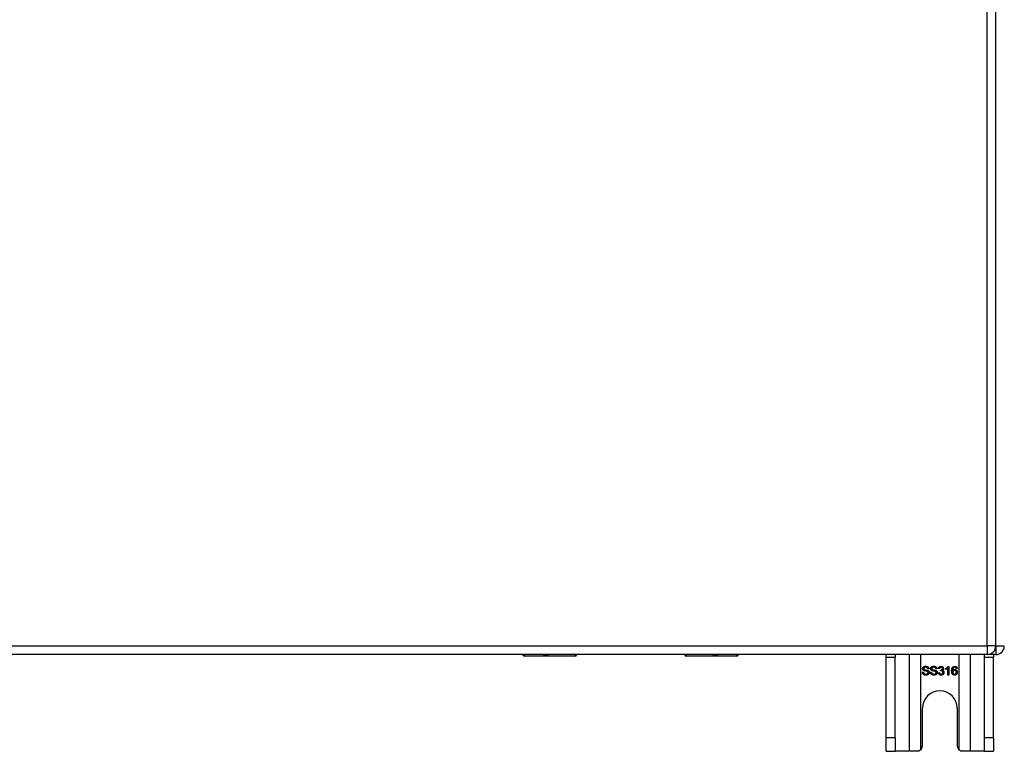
# Model space of a CAD drawing. Header units: inches. Extents: x 20 to 506, y 54 to 236.
# Tile 120 of 245: x 250 to 262, y 126 to 134. Entities that reach past the tile are written whole.
import ezdxf

# ---------------------------------------------------------------- set-up
doc = ezdxf.new("R2010")
doc.units = ezdxf.units.IN
doc.header["$MEASUREMENT"] = 0
doc.layers.add('Visible Edges(ANSI)', color=7, linetype='Continuous', lineweight=25)
doc.layers.add('Visible Tangent Edges(ANSI)', color=7, linetype='Continuous', lineweight=25)

msp = doc.modelspace()

# ---------------------------------------------------------------- linework, layer by layer
at = {"layer": 'Visible Edges(ANSI)'}
for p, q in [((261.553, 126.972), (261.553, 156.692)), ((261.454, 126.873), (213.849, 126.873)), ((256.049, 126.872), (214.518, 126.872)), ((256.658, 126.854), (256.068, 126.854)), ((256.674, 126.873), (256.674, 126.869)), ((257.933, 126.872), (256.674, 126.872)), ((257.933, 126.869), (257.933, 126.873)), ((258.539, 126.854), (257.949, 126.854)), ((261.553, 126.872), (258.558, 126.872)), ((260.277, 126.841), (260.277, 126.872)), ((260.277, 125.903), (260.277, 126.841)), ((260.382, 126.872), (260.382, 126.841)), ((260.382, 125.903), (260.382, 126.841)), ((261.422, 126.841), (261.422, 126.872)), ((261.422, 125.903), (261.422, 126.841)), ((261.527, 126.872), (261.527, 126.841)), ((261.527, 125.903), (261.527, 126.841)), ((260.775, 126.706), (260.762, 126.705)), ((260.868, 126.706), (260.856, 126.705)), ((260.898, 126.706), (260.886, 126.708)), ((260.909, 126.681), (260.91, 126.692)), ((260.971, 126.697), (260.971, 126.709)), ((260.996, 126.634), (260.996, 126.712)), ((261, 126.734), (261.008, 126.734)), ((261.008, 126.734), (261.008, 126.634)), ((261.104, 126.709), (261.091, 126.708)), ((260.698, 126.666), (260.711, 126.667)), ((260.792, 126.666), (260.804, 126.667)), ((260.885, 126.661), (260.897, 126.662)), ((261.008, 126.634), (260.996, 126.634)), ((260.699, 125.809), (260.699, 126.247)), ((261.105, 126.247), (261.105, 125.809)), ((260.277, 125.747), (260.277, 125.903)), ((260.382, 125.903), (260.382, 125.747)), ((261.422, 125.747), (261.422, 125.903)), ((261.527, 125.903), (261.527, 125.747)), ((260.277, 125.747), (260.382, 125.747)), ((260.546, 125.747), (260.382, 125.747)), ((260.637, 125.747), (260.546, 125.747)), ((261.258, 125.747), (261.167, 125.747)), ((261.422, 125.747), (261.258, 125.747)), ((261.422, 125.747), (261.527, 125.747))]:
    msp.add_line(p, q, dxfattribs=at)
at = {"layer": 'Visible Edges(ANSI)', "flags": 128}
for points in [[(260.702, 126.708), (260.702, 126.71), (260.702, 126.712), (260.703, 126.714), (260.703, 126.716), (260.704, 126.717), (260.705, 126.719), (260.706, 126.721), (260.707, 126.722), (260.708, 126.724), (260.709, 126.725), (260.71, 126.727), (260.712, 126.728), (260.713, 126.729), (260.715, 126.73), (260.717, 126.731), (260.719, 126.732), (260.721, 126.733), (260.723, 126.734), (260.726, 126.734), (260.728, 126.735), (260.73, 126.735), (260.733, 126.736), (260.735, 126.736), (260.737, 126.736)], [(260.716, 126.686), (260.715, 126.687), (260.714, 126.688), (260.713, 126.688), (260.712, 126.689), (260.711, 126.69), (260.71, 126.691), (260.709, 126.691), (260.708, 126.692), (260.708, 126.693), (260.707, 126.694), (260.706, 126.695), (260.706, 126.696), (260.705, 126.697), (260.705, 126.698), (260.704, 126.699), (260.704, 126.7), (260.703, 126.701), (260.703, 126.702), (260.703, 126.703), (260.703, 126.704), (260.702, 126.705), (260.702, 126.706), (260.702, 126.707), (260.702, 126.708)], [(260.738, 126.724), (260.736, 126.724), (260.734, 126.724), (260.732, 126.724), (260.731, 126.724), (260.729, 126.723), (260.728, 126.723), (260.726, 126.723), (260.725, 126.722), (260.724, 126.722), (260.722, 126.721), (260.721, 126.72), (260.72, 126.72), (260.72, 126.719), (260.719, 126.718), (260.718, 126.717), (260.717, 126.717), (260.717, 126.716), (260.716, 126.715), (260.716, 126.714), (260.716, 126.713), (260.715, 126.712), (260.715, 126.711), (260.715, 126.71), (260.715, 126.709)], [(260.715, 126.709), (260.715, 126.709), (260.715, 126.708), (260.715, 126.708), (260.715, 126.707), (260.715, 126.707), (260.715, 126.707), (260.715, 126.706), (260.715, 126.706), (260.715, 126.705), (260.716, 126.705), (260.716, 126.705), (260.716, 126.704), (260.716, 126.704), (260.716, 126.703), (260.716, 126.703), (260.717, 126.703), (260.717, 126.702), (260.717, 126.702), (260.717, 126.702), (260.718, 126.701), (260.718, 126.701), (260.718, 126.701), (260.719, 126.7), (260.719, 126.7)], [(260.719, 126.7), (260.72, 126.7), (260.72, 126.699), (260.722, 126.698), (260.723, 126.698), (260.724, 126.697), (260.726, 126.697), (260.728, 126.696), (260.729, 126.696), (260.732, 126.695), (260.734, 126.694), (260.736, 126.694), (260.739, 126.693), (260.742, 126.692), (260.744, 126.692), (260.746, 126.691), (260.749, 126.691), (260.751, 126.69), (260.753, 126.69), (260.754, 126.689), (260.756, 126.689), (260.757, 126.688), (260.759, 126.688), (260.76, 126.687), (260.761, 126.687)], [(260.737, 126.736), (260.74, 126.736), (260.743, 126.736), (260.745, 126.735), (260.748, 126.735), (260.75, 126.734), (260.753, 126.734), (260.755, 126.733), (260.757, 126.732), (260.759, 126.731), (260.761, 126.73), (260.763, 126.729), (260.765, 126.728), (260.766, 126.726), (260.768, 126.725), (260.769, 126.723), (260.77, 126.722), (260.771, 126.72), (260.772, 126.718), (260.773, 126.716), (260.774, 126.714), (260.774, 126.712), (260.775, 126.71), (260.775, 126.708), (260.775, 126.706)], [(260.762, 126.705), (260.762, 126.706), (260.762, 126.708), (260.762, 126.709), (260.761, 126.711), (260.761, 126.712), (260.76, 126.713), (260.76, 126.714), (260.759, 126.716), (260.758, 126.717), (260.757, 126.718), (260.757, 126.718), (260.756, 126.719), (260.755, 126.72), (260.753, 126.721), (260.752, 126.721), (260.751, 126.722), (260.75, 126.722), (260.748, 126.723), (260.747, 126.723), (260.745, 126.724), (260.743, 126.724), (260.742, 126.724), (260.74, 126.724), (260.738, 126.724)], [(260.795, 126.708), (260.795, 126.71), (260.796, 126.712), (260.796, 126.714), (260.797, 126.716), (260.797, 126.717), (260.798, 126.719), (260.799, 126.721), (260.8, 126.722), (260.801, 126.724), (260.802, 126.725), (260.804, 126.727), (260.805, 126.728), (260.807, 126.729), (260.808, 126.73), (260.81, 126.731), (260.812, 126.732), (260.814, 126.733), (260.817, 126.734), (260.819, 126.734), (260.821, 126.735), (260.823, 126.735), (260.826, 126.736), (260.828, 126.736), (260.831, 126.736)], [(260.81, 126.686), (260.808, 126.687), (260.807, 126.688), (260.806, 126.688), (260.805, 126.689), (260.804, 126.69), (260.803, 126.691), (260.802, 126.691), (260.802, 126.692), (260.801, 126.693), (260.8, 126.694), (260.8, 126.695), (260.799, 126.696), (260.798, 126.697), (260.798, 126.698), (260.797, 126.699), (260.797, 126.7), (260.797, 126.701), (260.796, 126.702), (260.796, 126.703), (260.796, 126.704), (260.796, 126.705), (260.796, 126.706), (260.795, 126.707), (260.795, 126.708)], [(260.831, 126.724), (260.829, 126.724), (260.827, 126.724), (260.826, 126.724), (260.824, 126.724), (260.822, 126.723), (260.821, 126.723), (260.819, 126.723), (260.818, 126.722), (260.817, 126.722), (260.816, 126.721), (260.815, 126.72), (260.814, 126.72), (260.813, 126.719), (260.812, 126.718), (260.811, 126.717), (260.811, 126.717), (260.81, 126.716), (260.81, 126.715), (260.809, 126.714), (260.809, 126.713), (260.808, 126.712), (260.808, 126.711), (260.808, 126.71), (260.808, 126.709)], [(260.808, 126.709), (260.808, 126.709), (260.808, 126.708), (260.808, 126.708), (260.808, 126.707), (260.808, 126.707), (260.808, 126.707), (260.808, 126.706), (260.809, 126.706), (260.809, 126.705), (260.809, 126.705), (260.809, 126.705), (260.809, 126.704), (260.809, 126.704), (260.809, 126.703), (260.81, 126.703), (260.81, 126.703), (260.81, 126.702), (260.81, 126.702), (260.811, 126.702), (260.811, 126.701), (260.811, 126.701), (260.811, 126.701), (260.812, 126.7), (260.812, 126.7)], [(260.812, 126.7), (260.813, 126.7), (260.814, 126.699), (260.815, 126.698), (260.816, 126.698), (260.817, 126.697), (260.819, 126.697), (260.821, 126.696), (260.823, 126.696), (260.825, 126.695), (260.827, 126.694), (260.83, 126.694), (260.832, 126.693), (260.835, 126.692), (260.837, 126.692), (260.84, 126.691), (260.842, 126.691), (260.844, 126.69), (260.846, 126.69), (260.848, 126.689), (260.849, 126.689), (260.851, 126.688), (260.852, 126.688), (260.853, 126.687), (260.854, 126.687)], [(260.831, 126.736), (260.833, 126.736), (260.836, 126.736), (260.839, 126.735), (260.841, 126.735), (260.844, 126.734), (260.846, 126.734), (260.848, 126.733), (260.85, 126.732), (260.852, 126.731), (260.854, 126.73), (260.856, 126.729), (260.858, 126.728), (260.859, 126.726), (260.861, 126.725), (260.862, 126.723), (260.863, 126.722), (260.865, 126.72), (260.865, 126.718), (260.866, 126.716), (260.867, 126.714), (260.868, 126.712), (260.868, 126.71), (260.868, 126.708), (260.868, 126.706)], [(260.856, 126.705), (260.856, 126.706), (260.855, 126.708), (260.855, 126.709), (260.855, 126.711), (260.854, 126.712), (260.853, 126.713), (260.853, 126.714), (260.852, 126.716), (260.851, 126.717), (260.851, 126.718), (260.85, 126.718), (260.849, 126.719), (260.848, 126.72), (260.847, 126.721), (260.845, 126.721), (260.844, 126.722), (260.843, 126.722), (260.841, 126.723), (260.84, 126.723), (260.838, 126.724), (260.837, 126.724), (260.835, 126.724), (260.833, 126.724), (260.831, 126.724)], [(260.886, 126.708), (260.886, 126.711), (260.887, 126.712), (260.887, 126.714), (260.888, 126.716), (260.889, 126.718), (260.889, 126.719), (260.89, 126.721), (260.891, 126.722), (260.892, 126.724), (260.893, 126.725), (260.895, 126.726), (260.896, 126.728), (260.897, 126.729), (260.899, 126.73), (260.9, 126.731), (260.902, 126.731), (260.903, 126.732), (260.905, 126.733), (260.907, 126.733), (260.908, 126.734), (260.91, 126.734), (260.912, 126.734), (260.914, 126.734), (260.916, 126.734)], [(260.916, 126.724), (260.915, 126.724), (260.914, 126.724), (260.913, 126.724), (260.912, 126.724), (260.911, 126.724), (260.91, 126.723), (260.909, 126.723), (260.908, 126.722), (260.907, 126.722), (260.906, 126.721), (260.905, 126.721), (260.904, 126.72), (260.903, 126.719), (260.903, 126.718), (260.902, 126.717), (260.901, 126.716), (260.901, 126.715), (260.9, 126.714), (260.9, 126.713), (260.899, 126.712), (260.899, 126.711), (260.899, 126.709), (260.898, 126.708), (260.898, 126.706)], [(260.91, 126.692), (260.91, 126.692), (260.91, 126.692), (260.91, 126.692), (260.91, 126.692), (260.911, 126.692), (260.911, 126.692), (260.911, 126.692), (260.911, 126.692), (260.911, 126.692), (260.911, 126.692), (260.911, 126.692), (260.911, 126.692), (260.911, 126.692), (260.911, 126.692), (260.911, 126.692), (260.912, 126.692), (260.912, 126.692), (260.912, 126.692), (260.912, 126.692), (260.912, 126.692), (260.912, 126.692), (260.912, 126.692), (260.912, 126.692), (260.912, 126.692)], [(260.912, 126.692), (260.913, 126.692), (260.915, 126.692), (260.916, 126.692), (260.917, 126.692), (260.918, 126.693), (260.92, 126.693), (260.921, 126.693), (260.922, 126.694), (260.923, 126.694), (260.924, 126.695), (260.925, 126.695), (260.926, 126.696), (260.927, 126.697), (260.928, 126.698), (260.929, 126.698), (260.93, 126.699), (260.93, 126.7), (260.931, 126.701), (260.931, 126.702), (260.932, 126.704), (260.932, 126.705), (260.932, 126.706), (260.932, 126.707), (260.932, 126.709)], [(260.916, 126.734), (260.918, 126.734), (260.92, 126.734), (260.922, 126.734), (260.924, 126.734), (260.926, 126.733), (260.927, 126.732), (260.929, 126.732), (260.931, 126.731), (260.933, 126.73), (260.934, 126.729), (260.936, 126.728), (260.937, 126.727), (260.938, 126.726), (260.939, 126.724), (260.94, 126.723), (260.941, 126.721), (260.942, 126.72), (260.943, 126.718), (260.944, 126.717), (260.944, 126.715), (260.945, 126.713), (260.945, 126.712), (260.945, 126.71), (260.945, 126.708)], [(260.932, 126.709), (260.932, 126.71), (260.932, 126.711), (260.932, 126.712), (260.932, 126.713), (260.932, 126.714), (260.931, 126.715), (260.931, 126.716), (260.93, 126.717), (260.93, 126.718), (260.929, 126.718), (260.929, 126.719), (260.928, 126.72), (260.927, 126.721), (260.926, 126.721), (260.925, 126.722), (260.925, 126.722), (260.924, 126.723), (260.923, 126.723), (260.922, 126.724), (260.921, 126.724), (260.92, 126.724), (260.918, 126.724), (260.917, 126.724), (260.916, 126.724)], [(260.945, 126.708), (260.945, 126.707), (260.945, 126.706), (260.945, 126.705), (260.945, 126.704), (260.945, 126.703), (260.944, 126.702), (260.944, 126.701), (260.944, 126.7), (260.943, 126.699), (260.943, 126.698), (260.942, 126.698), (260.942, 126.697), (260.941, 126.696), (260.94, 126.695), (260.94, 126.694), (260.939, 126.693), (260.938, 126.693), (260.937, 126.692), (260.936, 126.691), (260.936, 126.691), (260.935, 126.69), (260.934, 126.689), (260.932, 126.689), (260.931, 126.688)], [(260.971, 126.709), (260.973, 126.71), (260.975, 126.711), (260.976, 126.712), (260.978, 126.713), (260.98, 126.714), (260.981, 126.715), (260.983, 126.716), (260.984, 126.717), (260.985, 126.718), (260.987, 126.719), (260.988, 126.72), (260.989, 126.721), (260.991, 126.722), (260.992, 126.723), (260.993, 126.724), (260.994, 126.726), (260.995, 126.727), (260.996, 126.728), (260.997, 126.729), (260.998, 126.73), (260.998, 126.731), (260.999, 126.732), (261, 126.733), (261, 126.734)], [(260.996, 126.712), (260.995, 126.712), (260.994, 126.711), (260.994, 126.71), (260.993, 126.709), (260.992, 126.709), (260.991, 126.708), (260.99, 126.707), (260.989, 126.707), (260.988, 126.706), (260.987, 126.705), (260.986, 126.705), (260.984, 126.704), (260.983, 126.703), (260.982, 126.702), (260.981, 126.702), (260.98, 126.701), (260.979, 126.701), (260.978, 126.7), (260.977, 126.7), (260.975, 126.699), (260.974, 126.699), (260.973, 126.698), (260.972, 126.698), (260.971, 126.697)], [(261.039, 126.681), (261.039, 126.683), (261.039, 126.686), (261.039, 126.688), (261.04, 126.69), (261.04, 126.692), (261.04, 126.694), (261.04, 126.696), (261.04, 126.698), (261.041, 126.7), (261.041, 126.702), (261.042, 126.704), (261.042, 126.706), (261.042, 126.708), (261.043, 126.709), (261.043, 126.711), (261.044, 126.712), (261.045, 126.714), (261.045, 126.715), (261.046, 126.717), (261.047, 126.718), (261.047, 126.719), (261.048, 126.721), (261.049, 126.722), (261.05, 126.723)], [(261.05, 126.723), (261.051, 126.724), (261.052, 126.725), (261.052, 126.726), (261.053, 126.726), (261.054, 126.727), (261.055, 126.728), (261.056, 126.729), (261.057, 126.729), (261.058, 126.73), (261.059, 126.731), (261.06, 126.731), (261.061, 126.732), (261.062, 126.732), (261.063, 126.732), (261.064, 126.733), (261.065, 126.733), (261.066, 126.733), (261.068, 126.734), (261.069, 126.734), (261.07, 126.734), (261.071, 126.734), (261.073, 126.734), (261.074, 126.734), (261.075, 126.734)], [(261.064, 126.721), (261.063, 126.72), (261.062, 126.72), (261.061, 126.719), (261.061, 126.718), (261.06, 126.717), (261.059, 126.716), (261.058, 126.715), (261.057, 126.714), (261.057, 126.713), (261.056, 126.711), (261.056, 126.71), (261.055, 126.709), (261.054, 126.707), (261.054, 126.706), (261.053, 126.704), (261.053, 126.703), (261.053, 126.701), (261.052, 126.699), (261.052, 126.697), (261.052, 126.695), (261.052, 126.693), (261.052, 126.69), (261.051, 126.688), (261.051, 126.686)], [(261.051, 126.686), (261.052, 126.687), (261.053, 126.688), (261.054, 126.689), (261.055, 126.69), (261.055, 126.691), (261.056, 126.691), (261.057, 126.692), (261.058, 126.693), (261.059, 126.694), (261.06, 126.694), (261.061, 126.695), (261.062, 126.696), (261.063, 126.696), (261.064, 126.697), (261.066, 126.697), (261.067, 126.697), (261.068, 126.698), (261.069, 126.698), (261.07, 126.698), (261.071, 126.699), (261.072, 126.699), (261.073, 126.699), (261.075, 126.699), (261.076, 126.699)], [(261.074, 126.724), (261.074, 126.724), (261.073, 126.724), (261.073, 126.724), (261.072, 126.724), (261.072, 126.724), (261.072, 126.724), (261.071, 126.724), (261.071, 126.724), (261.07, 126.724), (261.07, 126.724), (261.069, 126.724), (261.069, 126.724), (261.068, 126.723), (261.068, 126.723), (261.068, 126.723), (261.067, 126.723), (261.067, 126.723), (261.066, 126.722), (261.066, 126.722), (261.066, 126.722), (261.065, 126.722), (261.065, 126.722), (261.064, 126.721), (261.064, 126.721)], [(261.087, 126.719), (261.086, 126.72), (261.086, 126.72), (261.085, 126.72), (261.085, 126.721), (261.085, 126.721), (261.084, 126.721), (261.084, 126.722), (261.083, 126.722), (261.083, 126.722), (261.082, 126.723), (261.082, 126.723), (261.081, 126.723), (261.081, 126.723), (261.08, 126.723), (261.08, 126.724), (261.079, 126.724), (261.078, 126.724), (261.078, 126.724), (261.077, 126.724), (261.077, 126.724), (261.076, 126.724), (261.076, 126.724), (261.075, 126.724), (261.074, 126.724)], [(261.075, 126.734), (261.077, 126.734), (261.079, 126.734), (261.081, 126.734), (261.083, 126.734), (261.084, 126.733), (261.086, 126.733), (261.087, 126.732), (261.089, 126.731), (261.09, 126.731), (261.092, 126.73), (261.093, 126.729), (261.095, 126.728), (261.096, 126.727), (261.097, 126.725), (261.098, 126.724), (261.099, 126.723), (261.1, 126.721), (261.101, 126.72), (261.101, 126.718), (261.102, 126.717), (261.102, 126.715), (261.103, 126.713), (261.103, 126.711), (261.104, 126.709)], [(261.076, 126.699), (261.078, 126.699), (261.08, 126.699), (261.082, 126.698), (261.084, 126.698), (261.085, 126.697), (261.087, 126.697), (261.089, 126.696), (261.091, 126.695), (261.092, 126.694), (261.094, 126.693), (261.095, 126.691), (261.097, 126.69), (261.098, 126.688), (261.099, 126.687), (261.1, 126.685), (261.101, 126.683), (261.102, 126.681), (261.103, 126.679), (261.104, 126.678), (261.104, 126.675), (261.105, 126.673), (261.105, 126.671), (261.105, 126.669), (261.105, 126.666)], [(261.091, 126.708), (261.091, 126.709), (261.091, 126.71), (261.091, 126.71), (261.091, 126.711), (261.091, 126.711), (261.09, 126.712), (261.09, 126.712), (261.09, 126.713), (261.09, 126.713), (261.09, 126.714), (261.09, 126.714), (261.089, 126.715), (261.089, 126.715), (261.089, 126.716), (261.089, 126.716), (261.089, 126.716), (261.088, 126.717), (261.088, 126.717), (261.088, 126.718), (261.088, 126.718), (261.087, 126.718), (261.087, 126.718), (261.087, 126.719), (261.087, 126.719)], [(260.741, 126.632), (260.738, 126.632), (260.735, 126.633), (260.732, 126.633), (260.729, 126.633), (260.726, 126.634), (260.723, 126.635), (260.721, 126.635), (260.718, 126.636), (260.716, 126.637), (260.714, 126.639), (260.712, 126.64), (260.71, 126.641), (260.708, 126.643), (260.707, 126.644), (260.705, 126.646), (260.704, 126.648), (260.703, 126.65), (260.702, 126.652), (260.701, 126.654), (260.7, 126.657), (260.699, 126.659), (260.699, 126.661), (260.699, 126.664), (260.698, 126.666)], [(260.711, 126.667), (260.711, 126.665), (260.712, 126.664), (260.712, 126.662), (260.712, 126.66), (260.713, 126.659), (260.714, 126.657), (260.714, 126.656), (260.715, 126.655), (260.716, 126.654), (260.717, 126.653), (260.718, 126.652), (260.719, 126.651), (260.721, 126.65), (260.722, 126.649), (260.724, 126.648), (260.725, 126.647), (260.727, 126.646), (260.729, 126.646), (260.731, 126.645), (260.732, 126.645), (260.734, 126.645), (260.736, 126.644), (260.738, 126.644), (260.741, 126.644)], [(260.754, 126.675), (260.753, 126.676), (260.752, 126.676), (260.751, 126.676), (260.75, 126.677), (260.749, 126.677), (260.747, 126.677), (260.746, 126.678), (260.744, 126.678), (260.742, 126.679), (260.74, 126.679), (260.738, 126.68), (260.736, 126.68), (260.734, 126.681), (260.731, 126.681), (260.729, 126.682), (260.727, 126.682), (260.726, 126.683), (260.724, 126.683), (260.722, 126.684), (260.721, 126.684), (260.72, 126.685), (260.718, 126.685), (260.717, 126.686), (260.716, 126.686)], [(260.778, 126.662), (260.778, 126.66), (260.778, 126.658), (260.777, 126.656), (260.777, 126.655), (260.776, 126.653), (260.776, 126.651), (260.775, 126.649), (260.774, 126.647), (260.772, 126.646), (260.771, 126.644), (260.77, 126.642), (260.768, 126.641), (260.766, 126.64), (260.764, 126.638), (260.762, 126.637), (260.76, 126.636), (260.758, 126.635), (260.756, 126.635), (260.754, 126.634), (260.751, 126.633), (260.749, 126.633), (260.746, 126.633), (260.744, 126.632), (260.741, 126.632)], [(260.741, 126.644), (260.742, 126.644), (260.744, 126.644), (260.746, 126.644), (260.748, 126.645), (260.749, 126.645), (260.751, 126.645), (260.752, 126.646), (260.754, 126.646), (260.755, 126.647), (260.757, 126.648), (260.758, 126.648), (260.759, 126.649), (260.76, 126.65), (260.761, 126.651), (260.762, 126.652), (260.763, 126.653), (260.763, 126.654), (260.764, 126.655), (260.764, 126.656), (260.765, 126.657), (260.765, 126.658), (260.765, 126.659), (260.765, 126.66), (260.765, 126.661)], [(260.765, 126.661), (260.765, 126.662), (260.765, 126.663), (260.765, 126.663), (260.765, 126.664), (260.765, 126.665), (260.765, 126.666), (260.764, 126.666), (260.764, 126.667), (260.764, 126.668), (260.764, 126.668), (260.763, 126.669), (260.763, 126.669), (260.762, 126.67), (260.762, 126.671), (260.761, 126.671), (260.76, 126.672), (260.76, 126.672), (260.759, 126.673), (260.758, 126.673), (260.757, 126.674), (260.757, 126.674), (260.756, 126.674), (260.755, 126.675), (260.754, 126.675)], [(260.761, 126.687), (260.763, 126.686), (260.764, 126.685), (260.765, 126.685), (260.766, 126.684), (260.768, 126.683), (260.769, 126.682), (260.77, 126.681), (260.771, 126.68), (260.772, 126.679), (260.772, 126.678), (260.773, 126.677), (260.774, 126.676), (260.775, 126.675), (260.775, 126.674), (260.776, 126.673), (260.776, 126.672), (260.777, 126.671), (260.777, 126.67), (260.777, 126.669), (260.778, 126.667), (260.778, 126.666), (260.778, 126.665), (260.778, 126.664), (260.778, 126.662)], [(260.834, 126.632), (260.831, 126.632), (260.828, 126.633), (260.825, 126.633), (260.822, 126.633), (260.819, 126.634), (260.816, 126.635), (260.814, 126.635), (260.812, 126.636), (260.809, 126.637), (260.807, 126.639), (260.805, 126.64), (260.803, 126.641), (260.802, 126.643), (260.8, 126.644), (260.799, 126.646), (260.797, 126.648), (260.796, 126.65), (260.795, 126.652), (260.794, 126.654), (260.793, 126.657), (260.793, 126.659), (260.792, 126.661), (260.792, 126.664), (260.792, 126.666)], [(260.804, 126.667), (260.804, 126.665), (260.805, 126.664), (260.805, 126.662), (260.806, 126.66), (260.806, 126.659), (260.807, 126.657), (260.808, 126.656), (260.808, 126.655), (260.809, 126.654), (260.81, 126.653), (260.811, 126.652), (260.812, 126.651), (260.814, 126.65), (260.815, 126.649), (260.817, 126.648), (260.818, 126.647), (260.82, 126.646), (260.822, 126.646), (260.824, 126.645), (260.826, 126.645), (260.828, 126.645), (260.83, 126.644), (260.832, 126.644), (260.834, 126.644)], [(260.847, 126.675), (260.846, 126.676), (260.845, 126.676), (260.844, 126.676), (260.843, 126.677), (260.842, 126.677), (260.84, 126.677), (260.839, 126.678), (260.837, 126.678), (260.835, 126.679), (260.833, 126.679), (260.831, 126.68), (260.829, 126.68), (260.827, 126.681), (260.825, 126.681), (260.823, 126.682), (260.821, 126.682), (260.819, 126.683), (260.817, 126.683), (260.816, 126.684), (260.814, 126.684), (260.813, 126.685), (260.812, 126.685), (260.811, 126.686), (260.81, 126.686)], [(260.871, 126.662), (260.871, 126.66), (260.871, 126.658), (260.871, 126.656), (260.87, 126.655), (260.87, 126.653), (260.869, 126.651), (260.868, 126.649), (260.867, 126.647), (260.866, 126.646), (260.864, 126.644), (260.863, 126.642), (260.861, 126.641), (260.859, 126.64), (260.858, 126.638), (260.856, 126.637), (260.854, 126.636), (260.851, 126.635), (260.849, 126.635), (260.847, 126.634), (260.845, 126.633), (260.842, 126.633), (260.84, 126.633), (260.837, 126.632), (260.834, 126.632)], [(260.834, 126.644), (260.836, 126.644), (260.837, 126.644), (260.839, 126.644), (260.841, 126.645), (260.843, 126.645), (260.844, 126.645), (260.846, 126.646), (260.847, 126.646), (260.849, 126.647), (260.85, 126.648), (260.851, 126.648), (260.852, 126.649), (260.853, 126.65), (260.854, 126.651), (260.855, 126.652), (260.856, 126.653), (260.856, 126.654), (260.857, 126.655), (260.858, 126.656), (260.858, 126.657), (260.858, 126.658), (260.858, 126.659), (260.859, 126.66), (260.859, 126.661)], [(260.859, 126.661), (260.859, 126.662), (260.859, 126.663), (260.858, 126.663), (260.858, 126.664), (260.858, 126.665), (260.858, 126.666), (260.858, 126.666), (260.857, 126.667), (260.857, 126.668), (260.857, 126.668), (260.856, 126.669), (260.856, 126.669), (260.855, 126.67), (260.855, 126.671), (260.854, 126.671), (260.854, 126.672), (260.853, 126.672), (260.852, 126.673), (260.852, 126.673), (260.851, 126.674), (260.85, 126.674), (260.849, 126.674), (260.848, 126.675), (260.847, 126.675)], [(260.854, 126.687), (260.856, 126.686), (260.857, 126.685), (260.858, 126.685), (260.86, 126.684), (260.861, 126.683), (260.862, 126.682), (260.863, 126.681), (260.864, 126.68), (260.865, 126.679), (260.866, 126.678), (260.866, 126.677), (260.867, 126.676), (260.868, 126.675), (260.868, 126.674), (260.869, 126.673), (260.869, 126.672), (260.87, 126.671), (260.87, 126.67), (260.871, 126.669), (260.871, 126.667), (260.871, 126.666), (260.871, 126.665), (260.871, 126.664), (260.871, 126.662)], [(260.916, 126.632), (260.914, 126.632), (260.912, 126.633), (260.91, 126.633), (260.908, 126.633), (260.906, 126.634), (260.904, 126.634), (260.902, 126.635), (260.901, 126.636), (260.899, 126.637), (260.897, 126.638), (260.896, 126.639), (260.894, 126.64), (260.893, 126.642), (260.892, 126.643), (260.891, 126.644), (260.889, 126.646), (260.888, 126.648), (260.888, 126.649), (260.887, 126.651), (260.886, 126.653), (260.886, 126.655), (260.885, 126.657), (260.885, 126.658), (260.885, 126.661)], [(260.897, 126.662), (260.897, 126.66), (260.898, 126.659), (260.898, 126.657), (260.899, 126.656), (260.899, 126.654), (260.9, 126.653), (260.9, 126.652), (260.901, 126.651), (260.902, 126.65), (260.902, 126.649), (260.903, 126.648), (260.904, 126.647), (260.905, 126.646), (260.906, 126.646), (260.907, 126.645), (260.908, 126.645), (260.909, 126.644), (260.91, 126.644), (260.911, 126.643), (260.912, 126.643), (260.913, 126.643), (260.914, 126.643), (260.915, 126.643), (260.916, 126.642)], [(260.917, 126.683), (260.917, 126.683), (260.917, 126.683), (260.916, 126.683), (260.916, 126.683), (260.916, 126.683), (260.916, 126.683), (260.915, 126.683), (260.915, 126.683), (260.915, 126.683), (260.914, 126.683), (260.914, 126.683), (260.914, 126.682), (260.913, 126.682), (260.913, 126.682), (260.912, 126.682), (260.912, 126.682), (260.912, 126.682), (260.911, 126.682), (260.911, 126.682), (260.91, 126.682), (260.91, 126.682), (260.91, 126.682), (260.909, 126.682), (260.909, 126.681)], [(260.95, 126.664), (260.95, 126.661), (260.95, 126.659), (260.949, 126.657), (260.949, 126.655), (260.948, 126.653), (260.948, 126.652), (260.947, 126.65), (260.946, 126.648), (260.945, 126.646), (260.943, 126.645), (260.942, 126.643), (260.94, 126.641), (260.939, 126.64), (260.937, 126.639), (260.935, 126.637), (260.934, 126.636), (260.932, 126.635), (260.93, 126.635), (260.928, 126.634), (260.925, 126.633), (260.923, 126.633), (260.921, 126.633), (260.919, 126.632), (260.916, 126.632)], [(260.916, 126.642), (260.918, 126.643), (260.919, 126.643), (260.921, 126.643), (260.922, 126.643), (260.923, 126.644), (260.924, 126.644), (260.926, 126.645), (260.927, 126.645), (260.928, 126.646), (260.929, 126.647), (260.93, 126.648), (260.931, 126.649), (260.932, 126.65), (260.933, 126.651), (260.934, 126.652), (260.934, 126.653), (260.935, 126.654), (260.935, 126.655), (260.936, 126.656), (260.936, 126.658), (260.937, 126.659), (260.937, 126.66), (260.937, 126.662), (260.937, 126.663)], [(260.937, 126.663), (260.937, 126.665), (260.937, 126.666), (260.937, 126.667), (260.936, 126.669), (260.936, 126.67), (260.936, 126.671), (260.935, 126.672), (260.935, 126.673), (260.934, 126.674), (260.933, 126.675), (260.932, 126.676), (260.931, 126.677), (260.93, 126.678), (260.93, 126.679), (260.928, 126.68), (260.927, 126.68), (260.926, 126.681), (260.925, 126.681), (260.924, 126.682), (260.923, 126.682), (260.921, 126.682), (260.92, 126.683), (260.919, 126.683), (260.917, 126.683)], [(260.931, 126.688), (260.933, 126.688), (260.934, 126.687), (260.936, 126.687), (260.937, 126.686), (260.938, 126.686), (260.939, 126.685), (260.94, 126.684), (260.941, 126.684), (260.942, 126.683), (260.943, 126.682), (260.944, 126.681), (260.945, 126.68), (260.946, 126.679), (260.947, 126.677), (260.947, 126.676), (260.948, 126.675), (260.948, 126.674), (260.949, 126.672), (260.949, 126.671), (260.949, 126.67), (260.95, 126.668), (260.95, 126.667), (260.95, 126.665), (260.95, 126.664)], [(261.074, 126.632), (261.071, 126.632), (261.069, 126.633), (261.067, 126.633), (261.064, 126.634), (261.062, 126.634), (261.06, 126.635), (261.058, 126.636), (261.056, 126.637), (261.054, 126.639), (261.052, 126.64), (261.051, 126.642), (261.049, 126.644), (261.047, 126.646), (261.046, 126.648), (261.045, 126.65), (261.044, 126.653), (261.043, 126.656), (261.042, 126.659), (261.041, 126.662), (261.04, 126.665), (261.04, 126.669), (261.04, 126.673), (261.039, 126.677), (261.039, 126.681)], [(261.073, 126.688), (261.072, 126.688), (261.071, 126.688), (261.069, 126.688), (261.068, 126.687), (261.067, 126.687), (261.066, 126.687), (261.064, 126.686), (261.063, 126.685), (261.062, 126.685), (261.061, 126.684), (261.06, 126.683), (261.059, 126.682), (261.058, 126.681), (261.057, 126.68), (261.057, 126.679), (261.056, 126.678), (261.055, 126.676), (261.055, 126.675), (261.054, 126.674), (261.054, 126.672), (261.054, 126.671), (261.054, 126.67), (261.053, 126.668), (261.053, 126.666)], [(261.053, 126.666), (261.053, 126.665), (261.054, 126.663), (261.054, 126.662), (261.054, 126.66), (261.054, 126.659), (261.055, 126.657), (261.055, 126.656), (261.056, 126.654), (261.057, 126.653), (261.058, 126.652), (261.058, 126.65), (261.059, 126.649), (261.06, 126.648), (261.061, 126.647), (261.062, 126.646), (261.064, 126.645), (261.065, 126.645), (261.066, 126.644), (261.067, 126.644), (261.069, 126.643), (261.07, 126.643), (261.071, 126.643), (261.072, 126.642), (261.074, 126.642)], [(261.093, 126.666), (261.093, 126.667), (261.093, 126.669), (261.092, 126.671), (261.092, 126.672), (261.092, 126.674), (261.091, 126.675), (261.091, 126.676), (261.09, 126.678), (261.09, 126.679), (261.089, 126.68), (261.088, 126.681), (261.087, 126.682), (261.086, 126.683), (261.085, 126.684), (261.084, 126.685), (261.083, 126.685), (261.082, 126.686), (261.081, 126.687), (261.08, 126.687), (261.079, 126.687), (261.077, 126.688), (261.076, 126.688), (261.075, 126.688), (261.073, 126.688)], [(261.074, 126.642), (261.075, 126.642), (261.076, 126.643), (261.077, 126.643), (261.079, 126.643), (261.08, 126.643), (261.081, 126.644), (261.082, 126.645), (261.083, 126.645), (261.084, 126.646), (261.085, 126.647), (261.086, 126.648), (261.087, 126.649), (261.088, 126.65), (261.089, 126.651), (261.09, 126.652), (261.09, 126.653), (261.091, 126.655), (261.091, 126.656), (261.092, 126.658), (261.092, 126.659), (261.092, 126.661), (261.093, 126.662), (261.093, 126.664), (261.093, 126.666)], [(261.105, 126.666), (261.105, 126.664), (261.105, 126.662), (261.105, 126.66), (261.104, 126.657), (261.104, 126.655), (261.103, 126.653), (261.102, 126.651), (261.101, 126.649), (261.1, 126.647), (261.099, 126.645), (261.098, 126.644), (261.096, 126.642), (261.095, 126.64), (261.093, 126.639), (261.092, 126.638), (261.09, 126.637), (261.088, 126.636), (261.086, 126.635), (261.085, 126.634), (261.083, 126.633), (261.08, 126.633), (261.078, 126.633), (261.076, 126.632), (261.074, 126.632)], [(260.681, 125.765), (260.679, 125.763), (260.678, 125.762), (260.676, 125.761), (260.675, 125.759), (260.673, 125.758), (260.671, 125.757), (260.67, 125.756), (260.668, 125.755), (260.666, 125.754), (260.664, 125.753), (260.662, 125.752), (260.66, 125.751), (260.658, 125.75), (260.656, 125.75), (260.655, 125.749), (260.653, 125.749), (260.651, 125.748), (260.649, 125.748), (260.647, 125.747), (260.645, 125.747), (260.643, 125.747), (260.641, 125.747), (260.639, 125.747), (260.637, 125.747)], [(261.167, 125.747), (261.165, 125.747), (261.163, 125.747), (261.161, 125.747), (261.159, 125.747), (261.157, 125.747), (261.155, 125.748), (261.153, 125.748), (261.151, 125.749), (261.149, 125.749), (261.147, 125.75), (261.145, 125.75), (261.144, 125.751), (261.142, 125.752), (261.14, 125.753), (261.138, 125.754), (261.136, 125.755), (261.134, 125.756), (261.133, 125.757), (261.131, 125.758), (261.129, 125.759), (261.128, 125.761), (261.126, 125.762), (261.125, 125.763), (261.123, 125.765)]]:
    msp.add_lwpolyline(points, dxfattribs=at)
at = {"layer": 'Visible Edges(ANSI)'}
for centre, radius, start, end in [((261.454, 126.972), 0.099, 270, 0), ((261.553, 126.971), 0.099, 270, 0), ((256.068, 126.873), 0.0197, 180.55, 270), ((256.658, 126.869), 0.0157, 270, 0), ((257.949, 126.869), 0.0157, 180, 270), ((258.539, 126.873), 0.0197, 270, 359.45), ((260.902, 126.247), 0.203, 0, 180), ((260.637, 125.809), 0.062, 314.9335, 0), ((261.167, 125.809), 0.062, 180, 225.0665)]:
    msp.add_arc(centre, radius, start, end, dxfattribs=at)
at = {"layer": 'Visible Tangent Edges(ANSI)'}
for p, q in [((261.454, 126.972), (261.454, 156.692)), ((213.849, 126.972), (261.454, 126.972)), ((261.454, 126.972), (261.454, 126.873)), ((261.553, 126.972), (261.454, 126.972)), ((261.652, 126.971), (261.553, 126.971)), ((261.553, 126.962), (261.553, 126.872)), ((256.068, 126.873), (256.068, 126.854)), ((256.658, 126.854), (256.658, 126.873)), ((257.949, 126.873), (257.949, 126.854)), ((258.539, 126.854), (258.539, 126.873)), ((260.277, 126.841), (260.382, 126.841)), ((260.546, 126.872), (260.546, 125.747)), ((260.681, 125.765), (260.681, 126.872)), ((261.123, 126.872), (261.123, 125.765)), ((261.258, 125.747), (261.258, 126.872)), ((261.422, 126.841), (261.527, 126.841)), ((260.382, 125.903), (260.277, 125.903)), ((261.527, 125.903), (261.422, 125.903))]:
    msp.add_line(p, q, dxfattribs=at)
at = {"layer": 'Visible Tangent Edges(ANSI)', "flags": 128}
for points in [[(256.288, 126.873), (256.289, 126.872), (256.29, 126.87), (256.292, 126.869), (256.294, 126.867), (256.296, 126.866), (256.299, 126.865), (256.302, 126.864), (256.305, 126.864), (256.308, 126.863), (256.312, 126.863), (256.315, 126.862), (256.319, 126.862), (256.323, 126.862), (256.327, 126.863), (256.33, 126.863), (256.334, 126.864), (256.337, 126.864), (256.34, 126.865), (256.342, 126.866), (256.345, 126.867), (256.347, 126.868), (256.348, 126.87), (256.349, 126.872), (256.35, 126.873)], [(256.33, 126.873), (256.33, 126.873), (256.329, 126.873), (256.328, 126.873), (256.327, 126.872), (256.326, 126.872), (256.325, 126.872), (256.324, 126.872), (256.323, 126.872), (256.322, 126.872), (256.321, 126.872), (256.32, 126.872), (256.319, 126.872), (256.318, 126.872), (256.317, 126.872), (256.316, 126.872), (256.315, 126.872), (256.314, 126.872), (256.313, 126.872), (256.312, 126.872), (256.311, 126.872), (256.311, 126.873), (256.31, 126.873), (256.309, 126.873), (256.308, 126.873)], [(258.257, 126.873), (258.258, 126.872), (258.259, 126.87), (258.26, 126.869), (258.262, 126.867), (258.264, 126.866), (258.267, 126.865), (258.27, 126.864), (258.273, 126.864), (258.277, 126.863), (258.28, 126.863), (258.284, 126.862), (258.288, 126.862), (258.291, 126.862), (258.295, 126.863), (258.299, 126.863), (258.302, 126.864), (258.305, 126.864), (258.308, 126.865), (258.311, 126.866), (258.313, 126.867), (258.315, 126.868), (258.317, 126.87), (258.318, 126.872), (258.319, 126.873)], [(258.299, 126.873), (258.298, 126.873), (258.297, 126.873), (258.296, 126.873), (258.295, 126.872), (258.294, 126.872), (258.294, 126.872), (258.293, 126.872), (258.292, 126.872), (258.291, 126.872), (258.29, 126.872), (258.289, 126.872), (258.288, 126.872), (258.287, 126.872), (258.286, 126.872), (258.285, 126.872), (258.284, 126.872), (258.283, 126.872), (258.282, 126.872), (258.281, 126.872), (258.28, 126.872), (258.279, 126.873), (258.278, 126.873), (258.277, 126.873), (258.276, 126.873)]]:
    msp.add_lwpolyline(points, dxfattribs=at)

doc.saveas('drawing.dxf')
